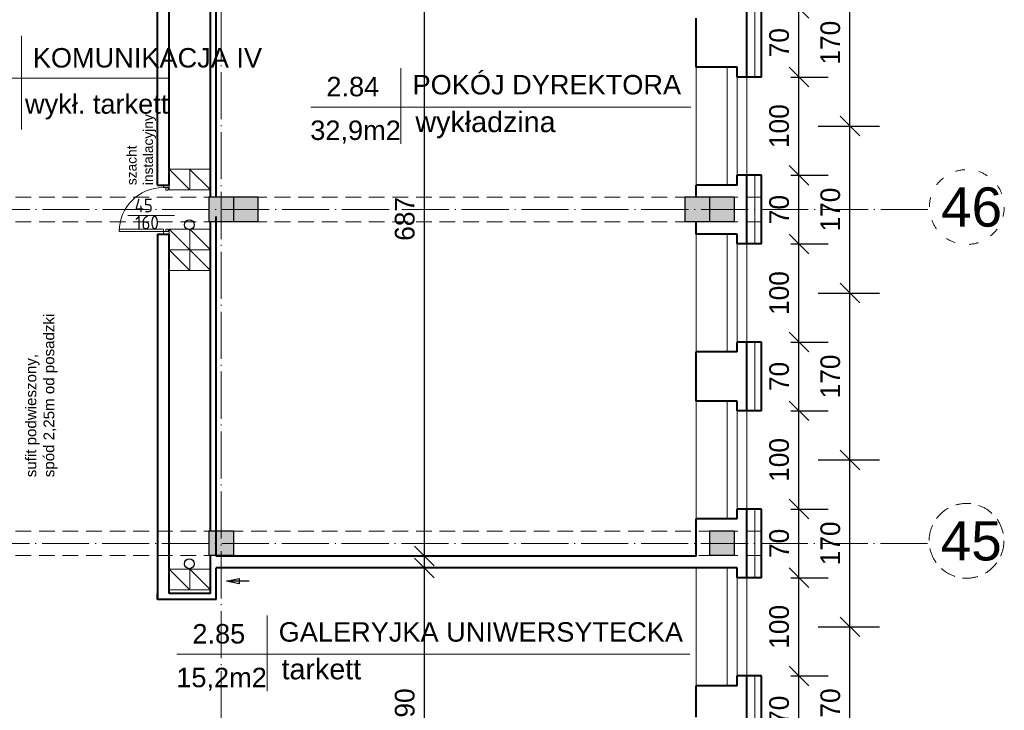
# Model space of a CAD drawing. Header units: millimetres. Extents: x -32003 to -19505, y 17931 to 29358.
# Tile 28 of 92: x -26853 to -25850, y 24199 to 24903. Entities that reach past the tile are written whole.
import ezdxf

# ---------------------------------------------------------------- set-up
doc = ezdxf.new("R2010")
doc.units = ezdxf.units.MM
doc.header["$PDMODE"] = 3
for name, pattern in [('ACAD_ISO03W100', [30, 12, -18]), ('ACAD_ISO04W100', [30.5, 24, -3, 0.5, -3]), ('KRESKOWA_X2', [12, 8, -4])]:
    doc.linetypes.add(name, pattern=pattern)
for name, color, linetype, lineweight in [('_wymiary', 1, 'Continuous', 9), ('drzwi', 140, 'Continuous', 13), ('KOMINY', 43, 'Continuous', 15), ('NR', 7, 'Continuous', 13), ('opisy drzwi', 40, 'Continuous', 13), ('opisy pom', 3, 'Continuous', 18), ('przerywana', 7, 'KRESKOWA_X2', 5), ('sciany', 4, 'Continuous', 40), ('symetria', 7, 'ACAD_ISO03W100', 5), ('SZRAF', 51, 'Continuous', 9), ('słupy', 2, 'Continuous', 30), ('ściana', 4, 'Continuous', 40)]:
    doc.layers.add(name, color=color, linetype=linetype, lineweight=lineweight)
doc.layers.add('kanalizacja', color=210, linetype='Continuous')
doc.styles.add('ISO', font='isocp.shx')
doc.styles.add('ROMANS', font='ROMANS')
doc.styles.add('style1', font='ARIAL.TTF')
doc.styles.add('SYSTEM', font='TXT')
doc.linetypes.add('BATTING', pattern='A,0.0001,-0.1,[134,ltypeshp.shx,S=0.1,R=0,X=-0.1,Y=0],-0.2,[134,ltypeshp.shx,S=0.1,R=180,X=0.1,Y=0],-0.1', length=0.4001)
doc.dimstyles.new('Jacek2', dxfattribs={"dimscale": 2, "dimtxt": 10, "dimasz": 10, "dimexe": 15, "dimexo": 15, "dimgap": 5, "dimtad": 1, "dimdec": 0, "dimrnd": 0.5, "dimzin": 0, "dimdsep": 46, "dimtxsty": 'Standard', "dimblk": 'OBLIQUE', "dimcen": 0, "dimdle": 5, "dimadec": 1, "dimazin": 0, "dimtfac": 1, "dimtdec": 0, "dimtofl": 0, "dimtmove": 0, "dimatfit": 3, "dimfxl": 0, "dimtolj": 1, "dimtzin": 0, "dimarcsym": 0})

# ---------------------------------------------------------------- blocks, each defined once
blk = doc.blocks.new('_OBLIQUE')
at = {"color": 0, "linetype": 'ByBlock'}
blk.add_line((-0.5, -0.5), (0.5, 0.5), dxfattribs=at)
blk = doc.blocks.new('*D880')
at = {"layer": '_wymiary', "color": 0, "lineweight": -2}
for p, q in [((-26007.1, 24104.4), (-26007.1, 24294.4)), ((-26039.6, 24284.4), (-25977.1, 24284.4)), ((-26039.6, 24114.4), (-25977.1, 24114.4))]:
    blk.add_line(p, q, dxfattribs=at)
at = {"layer": 'Defpoints', "color": 0}
for p in [(-26069.6, 24284.4), (-26007.1, 24284.4), (-26069.6, 24114.4)]:
    blk.add_point(p, dxfattribs=at)
at = {"layer": '_wymiary', "color": 0, "lineweight": -2, "xscale": 20, "yscale": 20, "zscale": 20}
for p, rotation in [((-26007.1, 24284.4), 90), ((-26007.1, 24114.4), 270)]:
    blk.add_blockref('_OBLIQUE', p, dxfattribs=dict(at, rotation=rotation))
at = {"layer": '_wymiary', "color": 0, "insert": (-26027.1, 24199.4), "char_height": 20, "attachment_point": 5, "rotation": 90}
blk.add_mtext('\\A1;170', dxfattribs=at)
blk = doc.blocks.new('*D881')
at = {"layer": '_wymiary', "color": 0, "lineweight": -2}
for p, q in [((-26007.1, 24274.4), (-26007.1, 24464.4)), ((-26039.6, 24454.4), (-25977.1, 24454.4)), ((-26039.6, 24284.4), (-25977.1, 24284.4))]:
    blk.add_line(p, q, dxfattribs=at)
at = {"layer": 'Defpoints', "color": 0}
for p in [(-26069.6, 24454.4), (-26007.1, 24454.4), (-26069.6, 24284.4)]:
    blk.add_point(p, dxfattribs=at)
at = {"layer": '_wymiary', "color": 0, "lineweight": -2, "xscale": 20, "yscale": 20, "zscale": 20}
for p, rotation in [((-26007.1, 24454.4), 90), ((-26007.1, 24284.4), 270)]:
    blk.add_blockref('_OBLIQUE', p, dxfattribs=dict(at, rotation=rotation))
at = {"layer": '_wymiary', "color": 0, "insert": (-26027.1, 24369.4), "char_height": 20, "attachment_point": 5, "rotation": 90}
blk.add_mtext('\\A1;170', dxfattribs=at)
blk = doc.blocks.new('*D882')
at = {"layer": '_wymiary', "color": 0, "lineweight": -2}
for p, q in [((-26007.1, 24444.4), (-26007.1, 24634.4)), ((-26039.6, 24624.4), (-25977.1, 24624.4)), ((-26039.6, 24454.4), (-25977.1, 24454.4))]:
    blk.add_line(p, q, dxfattribs=at)
at = {"layer": 'Defpoints', "color": 0}
for p in [(-26069.6, 24624.4), (-26007.1, 24624.4), (-26069.6, 24454.4)]:
    blk.add_point(p, dxfattribs=at)
at = {"layer": '_wymiary', "color": 0, "lineweight": -2, "xscale": 20, "yscale": 20, "zscale": 20}
for p, rotation in [((-26007.1, 24624.4), 90), ((-26007.1, 24454.4), 270)]:
    blk.add_blockref('_OBLIQUE', p, dxfattribs=dict(at, rotation=rotation))
at = {"layer": '_wymiary', "color": 0, "insert": (-26027.1, 24539.4), "char_height": 20, "attachment_point": 5, "rotation": 90}
blk.add_mtext('\\A1;170', dxfattribs=at)
blk = doc.blocks.new('*D883')
at = {"layer": '_wymiary', "color": 0, "lineweight": -2}
for p, q in [((-26007.1, 24614.4), (-26007.1, 24804.4)), ((-26039.6, 24794.4), (-25977.1, 24794.4)), ((-26039.6, 24624.4), (-25977.1, 24624.4))]:
    blk.add_line(p, q, dxfattribs=at)
at = {"layer": 'Defpoints', "color": 0}
for p in [(-26069.6, 24794.4), (-26007.1, 24794.4), (-26069.6, 24624.4)]:
    blk.add_point(p, dxfattribs=at)
at = {"layer": '_wymiary', "color": 0, "lineweight": -2, "xscale": 20, "yscale": 20, "zscale": 20}
for p, rotation in [((-26007.1, 24794.4), 90), ((-26007.1, 24624.4), 270)]:
    blk.add_blockref('_OBLIQUE', p, dxfattribs=dict(at, rotation=rotation))
at = {"layer": '_wymiary', "color": 0, "insert": (-26027.1, 24709.4), "char_height": 20, "attachment_point": 5, "rotation": 90}
blk.add_mtext('\\A1;170', dxfattribs=at)
blk = doc.blocks.new('*D884')
at = {"layer": '_wymiary', "color": 0, "lineweight": -2}
for p, q in [((-26007.1, 24784.4), (-26007.1, 24974.4)), ((-26039.6, 24964.4), (-25977.1, 24964.4)), ((-26039.6, 24794.4), (-25977.1, 24794.4))]:
    blk.add_line(p, q, dxfattribs=at)
at = {"layer": 'Defpoints', "color": 0}
for p in [(-26069.6, 24964.4), (-26007.1, 24964.4), (-26069.6, 24794.4)]:
    blk.add_point(p, dxfattribs=at)
at = {"layer": '_wymiary', "color": 0, "lineweight": -2, "xscale": 20, "yscale": 20, "zscale": 20}
for p, rotation in [((-26007.1, 24964.4), 90), ((-26007.1, 24794.4), 270)]:
    blk.add_blockref('_OBLIQUE', p, dxfattribs=dict(at, rotation=rotation))
at = {"layer": '_wymiary', "color": 0, "insert": (-26027.1, 24879.4), "char_height": 20, "attachment_point": 5, "rotation": 90}
blk.add_mtext('\\A1;170', dxfattribs=at)
blk = doc.blocks.new('*D1174')
at = {"layer": '_wymiary', "color": 0, "lineweight": -2}
for p, q in [((-26059.2, 24154.4), (-26059.2, 24244.4)), ((-26067.2, 24234.4), (-26029.2, 24234.4)), ((-26067.2, 24164.4), (-26029.2, 24164.4))]:
    blk.add_line(p, q, dxfattribs=at)
at = {"layer": 'Defpoints', "color": 0}
for p in [(-26097.2, 24234.4), (-26059.2, 24234.4), (-26097.2, 24164.4)]:
    blk.add_point(p, dxfattribs=at)
at = {"layer": '_wymiary', "color": 0, "lineweight": -2, "xscale": 20, "yscale": 20, "zscale": 20}
for p, rotation in [((-26059.2, 24234.4), 90), ((-26059.2, 24164.4), 270)]:
    blk.add_blockref('_OBLIQUE', p, dxfattribs=dict(at, rotation=rotation))
at = {"layer": '_wymiary', "color": 0, "insert": (-26079.2, 24199.4), "char_height": 20, "attachment_point": 5, "rotation": 90}
blk.add_mtext('\\A1;70', dxfattribs=at)
blk = doc.blocks.new('*D1175')
at = {"layer": '_wymiary', "color": 0, "lineweight": -2}
for p, q in [((-26059.2, 24224.4), (-26059.2, 24344.4)), ((-26067.2, 24334.4), (-26029.2, 24334.4)), ((-26067.2, 24234.4), (-26029.2, 24234.4))]:
    blk.add_line(p, q, dxfattribs=at)
at = {"layer": 'Defpoints', "color": 0}
for p in [(-26097.2, 24334.4), (-26059.2, 24334.4), (-26097.2, 24234.4)]:
    blk.add_point(p, dxfattribs=at)
at = {"layer": '_wymiary', "color": 0, "lineweight": -2, "xscale": 20, "yscale": 20, "zscale": 20}
for p, rotation in [((-26059.2, 24334.4), 90), ((-26059.2, 24234.4), 270)]:
    blk.add_blockref('_OBLIQUE', p, dxfattribs=dict(at, rotation=rotation))
at = {"layer": '_wymiary', "color": 0, "insert": (-26079.2, 24284.4), "char_height": 20, "attachment_point": 5, "rotation": 90}
blk.add_mtext('\\A1;100', dxfattribs=at)
blk = doc.blocks.new('*D1176')
at = {"layer": '_wymiary', "color": 0, "lineweight": -2}
for p, q in [((-26059.2, 24324.4), (-26059.2, 24414.4)), ((-26067.2, 24404.4), (-26029.2, 24404.4)), ((-26067.2, 24334.4), (-26029.2, 24334.4))]:
    blk.add_line(p, q, dxfattribs=at)
at = {"layer": 'Defpoints', "color": 0}
for p in [(-26097.2, 24404.4), (-26059.2, 24404.4), (-26097.2, 24334.4)]:
    blk.add_point(p, dxfattribs=at)
at = {"layer": '_wymiary', "color": 0, "lineweight": -2, "xscale": 20, "yscale": 20, "zscale": 20}
for p, rotation in [((-26059.2, 24404.4), 90), ((-26059.2, 24334.4), 270)]:
    blk.add_blockref('_OBLIQUE', p, dxfattribs=dict(at, rotation=rotation))
at = {"layer": '_wymiary', "color": 0, "insert": (-26079.2, 24369.4), "char_height": 20, "attachment_point": 5, "rotation": 90}
blk.add_mtext('\\A1;70', dxfattribs=at)
blk = doc.blocks.new('*D1177')
at = {"layer": '_wymiary', "color": 0, "lineweight": -2}
for p, q in [((-26059.2, 24394.4), (-26059.2, 24514.4)), ((-26067.2, 24504.4), (-26029.2, 24504.4)), ((-26067.2, 24404.4), (-26029.2, 24404.4))]:
    blk.add_line(p, q, dxfattribs=at)
at = {"layer": 'Defpoints', "color": 0}
for p in [(-26097.2, 24504.4), (-26059.2, 24504.4), (-26097.2, 24404.4)]:
    blk.add_point(p, dxfattribs=at)
at = {"layer": '_wymiary', "color": 0, "lineweight": -2, "xscale": 20, "yscale": 20, "zscale": 20}
for p, rotation in [((-26059.2, 24504.4), 90), ((-26059.2, 24404.4), 270)]:
    blk.add_blockref('_OBLIQUE', p, dxfattribs=dict(at, rotation=rotation))
at = {"layer": '_wymiary', "color": 0, "insert": (-26079.2, 24454.4), "char_height": 20, "attachment_point": 5, "rotation": 90}
blk.add_mtext('\\A1;100', dxfattribs=at)
blk = doc.blocks.new('*D1178')
at = {"layer": '_wymiary', "color": 0, "lineweight": -2}
for p, q in [((-26059.2, 24494.4), (-26059.2, 24584.4)), ((-26067.2, 24574.4), (-26029.2, 24574.4)), ((-26067.2, 24504.4), (-26029.2, 24504.4))]:
    blk.add_line(p, q, dxfattribs=at)
at = {"layer": 'Defpoints', "color": 0}
for p in [(-26097.2, 24574.4), (-26059.2, 24574.4), (-26097.2, 24504.4)]:
    blk.add_point(p, dxfattribs=at)
at = {"layer": '_wymiary', "color": 0, "lineweight": -2, "xscale": 20, "yscale": 20, "zscale": 20}
for p, rotation in [((-26059.2, 24574.4), 90), ((-26059.2, 24504.4), 270)]:
    blk.add_blockref('_OBLIQUE', p, dxfattribs=dict(at, rotation=rotation))
at = {"layer": '_wymiary', "color": 0, "insert": (-26079.2, 24539.4), "char_height": 20, "attachment_point": 5, "rotation": 90}
blk.add_mtext('\\A1;70', dxfattribs=at)
blk = doc.blocks.new('*D1179')
at = {"layer": '_wymiary', "color": 0, "lineweight": -2}
for p, q in [((-26059.2, 24564.4), (-26059.2, 24684.4)), ((-26067.2, 24674.4), (-26029.2, 24674.4)), ((-26067.2, 24574.4), (-26029.2, 24574.4))]:
    blk.add_line(p, q, dxfattribs=at)
at = {"layer": 'Defpoints', "color": 0}
for p in [(-26097.2, 24674.4), (-26059.2, 24674.4), (-26097.2, 24574.4)]:
    blk.add_point(p, dxfattribs=at)
at = {"layer": '_wymiary', "color": 0, "lineweight": -2, "xscale": 20, "yscale": 20, "zscale": 20}
for p, rotation in [((-26059.2, 24674.4), 90), ((-26059.2, 24574.4), 270)]:
    blk.add_blockref('_OBLIQUE', p, dxfattribs=dict(at, rotation=rotation))
at = {"layer": '_wymiary', "color": 0, "insert": (-26079.2, 24624.4), "char_height": 20, "attachment_point": 5, "rotation": 90}
blk.add_mtext('\\A1;100', dxfattribs=at)
blk = doc.blocks.new('*D1180')
at = {"layer": '_wymiary', "color": 0, "lineweight": -2}
for p, q in [((-26059.2, 24664.4), (-26059.2, 24754.4)), ((-26067.2, 24744.4), (-26029.2, 24744.4)), ((-26067.2, 24674.4), (-26029.2, 24674.4))]:
    blk.add_line(p, q, dxfattribs=at)
at = {"layer": 'Defpoints', "color": 0}
for p in [(-26097.2, 24744.4), (-26059.2, 24744.4), (-26097.2, 24674.4)]:
    blk.add_point(p, dxfattribs=at)
at = {"layer": '_wymiary', "color": 0, "lineweight": -2, "xscale": 20, "yscale": 20, "zscale": 20}
for p, rotation in [((-26059.2, 24744.4), 90), ((-26059.2, 24674.4), 270)]:
    blk.add_blockref('_OBLIQUE', p, dxfattribs=dict(at, rotation=rotation))
at = {"layer": '_wymiary', "color": 0, "insert": (-26079.2, 24709.4), "char_height": 20, "attachment_point": 5, "rotation": 90}
blk.add_mtext('\\A1;70', dxfattribs=at)
blk = doc.blocks.new('*D1181')
at = {"layer": '_wymiary', "color": 0, "lineweight": -2}
for p, q in [((-26059.2, 24734.4), (-26059.2, 24854.4)), ((-26067.2, 24844.4), (-26029.2, 24844.4)), ((-26067.2, 24744.4), (-26029.2, 24744.4))]:
    blk.add_line(p, q, dxfattribs=at)
at = {"layer": 'Defpoints', "color": 0}
for p in [(-26097.2, 24844.4), (-26059.2, 24844.4), (-26097.2, 24744.4)]:
    blk.add_point(p, dxfattribs=at)
at = {"layer": '_wymiary', "color": 0, "lineweight": -2, "xscale": 20, "yscale": 20, "zscale": 20}
for p, rotation in [((-26059.2, 24844.4), 90), ((-26059.2, 24744.4), 270)]:
    blk.add_blockref('_OBLIQUE', p, dxfattribs=dict(at, rotation=rotation))
at = {"layer": '_wymiary', "color": 0, "insert": (-26079.2, 24794.4), "char_height": 20, "attachment_point": 5, "rotation": 90}
blk.add_mtext('\\A1;100', dxfattribs=at)
blk = doc.blocks.new('*D1182')
at = {"layer": '_wymiary', "color": 0, "lineweight": -2}
for p, q in [((-26059.2, 24834.4), (-26059.2, 24924.4)), ((-26067.2, 24914.4), (-26029.2, 24914.4)), ((-26067.2, 24844.4), (-26029.2, 24844.4))]:
    blk.add_line(p, q, dxfattribs=at)
at = {"layer": 'Defpoints', "color": 0}
for p in [(-26097.2, 24914.4), (-26059.2, 24914.4), (-26097.2, 24844.4)]:
    blk.add_point(p, dxfattribs=at)
at = {"layer": '_wymiary', "color": 0, "lineweight": -2, "xscale": 20, "yscale": 20, "zscale": 20}
for p, rotation in [((-26059.2, 24914.4), 90), ((-26059.2, 24844.4), 270)]:
    blk.add_blockref('_OBLIQUE', p, dxfattribs=dict(at, rotation=rotation))
at = {"layer": '_wymiary', "color": 0, "insert": (-26079.2, 24879.4), "char_height": 20, "attachment_point": 5, "rotation": 90}
blk.add_mtext('\\A1;70', dxfattribs=at)
blk = doc.blocks.new('*D1209')
at = {"layer": '_wymiary', "color": 0, "lineweight": -2}
for p, q in [((-26440.6, 24044.4), (-26440.6, 24354.4)), ((-26449.5, 24344.4), (-26470.6, 24344.4)), ((-26455.5, 24054.4), (-26470.6, 24054.4))]:
    blk.add_line(p, q, dxfattribs=at)
at = {"layer": 'Defpoints', "color": 0}
for p in [(-26440.6, 24344.4), (-26419.5, 24344.4), (-26425.5, 24054.4)]:
    blk.add_point(p, dxfattribs=at)
at = {"layer": '_wymiary', "color": 0, "lineweight": -2, "xscale": 20, "yscale": 20, "zscale": 20}
for p, rotation in [((-26440.6, 24344.4), 90), ((-26440.6, 24054.4), 270)]:
    blk.add_blockref('_OBLIQUE', p, dxfattribs=dict(at, rotation=rotation))
at = {"layer": '_wymiary', "color": 0, "insert": (-26460.6, 24199.4), "char_height": 20, "attachment_point": 5, "rotation": 90}
blk.add_mtext('\\A1;290', dxfattribs=at)
blk = doc.blocks.new('*D1210')
at = {"layer": '_wymiary', "color": 0, "lineweight": -2}
for p, q in [((-26440.6, 24346.4), (-26440.6, 25053.4)), ((-26422.1, 25043.4), (-26470.6, 25043.4)), ((-26452.7, 24356.4), (-26470.6, 24356.4))]:
    blk.add_line(p, q, dxfattribs=at)
at = {"layer": 'Defpoints', "color": 0}
for p in [(-26440.6, 25043.4), (-26392.1, 25043.4), (-26422.7, 24356.4)]:
    blk.add_point(p, dxfattribs=at)
at = {"layer": '_wymiary', "color": 0, "lineweight": -2, "xscale": 20, "yscale": 20, "zscale": 20}
for p, rotation in [((-26440.6, 25043.4), 90), ((-26440.6, 24356.4), 270)]:
    blk.add_blockref('_OBLIQUE', p, dxfattribs=dict(at, rotation=rotation))
at = {"layer": '_wymiary', "color": 0, "insert": (-26460.6, 24699.9), "char_height": 20, "attachment_point": 5, "rotation": 90}
blk.add_mtext('\\A1;687', dxfattribs=at)

msp = doc.modelspace()

# ---------------------------------------------------------------- hatches: boundary and pattern name
at = {"layer": 'SZRAF', "ltscale": 0.5}
h = msp.add_hatch(color=256, dxfattribs=at)
h.paths.add_polyline_path([(-26635.2, 24696.9), (-26635.2, 24709.4), (-26647.7, 24709.4), (-26647.7, 24696.9), (-26642.7, 24696.9)])
h.paths.add_polyline_path([(-26647.7, 24696.9), (-26647.7, 24709.4), (-26660.2, 24709.4), (-26660.2, 24696.9)])
h.paths.add_polyline_path([(-26647.7, 24721.9), (-26660.2, 24721.9), (-26660.2, 24709.4), (-26647.7, 24709.4)])
h.paths.add_polyline_path([(-26647.7, 24721.9), (-26647.7, 24709.4), (-26635.2, 24709.4), (-26635.2, 24721.9)])
h = msp.add_hatch(color=256, dxfattribs=at)
h.paths.add_polyline_path([(-26610.2, 24696.9), (-26610.2, 24709.4), (-26622.7, 24709.4), (-26622.7, 24696.9), (-26617.7, 24696.9)])
h.paths.add_polyline_path([(-26622.7, 24696.9), (-26622.7, 24709.4), (-26635.2, 24709.4), (-26635.2, 24696.9)])
h.paths.add_polyline_path([(-26622.7, 24721.9), (-26635.2, 24721.9), (-26635.2, 24709.4), (-26622.7, 24709.4)])
h.paths.add_polyline_path([(-26622.7, 24721.9), (-26622.7, 24709.4), (-26610.2, 24709.4), (-26610.2, 24721.9)])
h = msp.add_hatch(color=256, dxfattribs=at)
h.paths.add_polyline_path([(-26150.2, 24696.9), (-26150.2, 24709.4), (-26162.7, 24709.4), (-26162.7, 24696.9), (-26157.7, 24696.9)])
h.paths.add_polyline_path([(-26162.7, 24696.9), (-26162.7, 24709.4), (-26175.2, 24709.4), (-26175.2, 24696.9)])
h.paths.add_polyline_path([(-26162.7, 24721.9), (-26175.2, 24721.9), (-26175.2, 24709.4), (-26162.7, 24709.4)])
h.paths.add_polyline_path([(-26162.7, 24721.9), (-26162.7, 24709.4), (-26150.2, 24709.4), (-26150.2, 24721.9)])
h = msp.add_hatch(color=256, dxfattribs=at)
h.paths.add_polyline_path([(-26125.2, 24696.9), (-26125.2, 24709.4), (-26137.7, 24709.4), (-26137.7, 24696.9), (-26132.7, 24696.9)])
h.paths.add_polyline_path([(-26137.7, 24696.9), (-26137.7, 24709.4), (-26150.2, 24709.4), (-26150.2, 24696.9)])
h.paths.add_polyline_path([(-26137.7, 24721.9), (-26150.2, 24721.9), (-26150.2, 24709.4), (-26137.7, 24709.4)])
h.paths.add_polyline_path([(-26137.7, 24721.9), (-26137.7, 24709.4), (-26125.2, 24709.4), (-26125.2, 24721.9)])
h = msp.add_hatch(color=256, dxfattribs=at)
h.paths.add_polyline_path([(-26635.2, 24356.9), (-26635.2, 24369.4), (-26647.7, 24369.4), (-26647.7, 24356.9), (-26642.7, 24356.9)])
h.paths.add_polyline_path([(-26647.7, 24356.9), (-26647.7, 24369.4), (-26660.2, 24369.4), (-26660.2, 24356.9)])
h.paths.add_polyline_path([(-26647.7, 24381.9), (-26660.2, 24381.9), (-26660.2, 24369.4), (-26647.7, 24369.4)])
h.paths.add_polyline_path([(-26647.7, 24381.9), (-26647.7, 24369.4), (-26635.2, 24369.4), (-26635.2, 24381.9)])
h = msp.add_hatch(color=256, dxfattribs=at)
h.paths.add_polyline_path([(-26125.2, 24356.9), (-26125.2, 24369.4), (-26137.7, 24369.4), (-26137.7, 24356.9), (-26132.7, 24356.9)])
h.paths.add_polyline_path([(-26137.7, 24356.9), (-26137.7, 24369.4), (-26150.2, 24369.4), (-26150.2, 24356.9)])
h.paths.add_polyline_path([(-26137.7, 24381.9), (-26150.2, 24381.9), (-26150.2, 24369.4), (-26137.7, 24369.4)])
h.paths.add_polyline_path([(-26137.7, 24381.9), (-26137.7, 24369.4), (-26125.2, 24369.4), (-26125.2, 24381.9)])

# ---------------------------------------------------------------- linework, layer by layer
at = {"layer": 'drzwi'}
for points in [[(-26700.7, 24731.8, 0), (-26700.7, 24734.3, 0), (-26706.6, 24734.3, 0), (-26706.6, 24731.8, 0), (-26700.7, 24731.8, 0)], [(-26701.7, 24731.8, 0), (-26701.7, 24729.3, 0), (-26704.2, 24729.3, 0), (-26704.2, 24731.8, 0), (-26701.7, 24731.8, 0)], [(-26706.6, 24686.9, 0), (-26706.6, 24689.4, 0), (-26751.6, 24689.4, 0), (-26751.6, 24686.9, 0), (-26706.6, 24686.9, 0)], [(-26700.7, 24686.9, 0), (-26700.7, 24684.4, 0), (-26706.6, 24684.4, 0), (-26706.6, 24686.9, 0), (-26700.7, 24686.9, 0)], [(-26701.7, 24686.9, 0), (-26701.7, 24689.4, 0), (-26704.2, 24689.4, 0), (-26704.2, 24686.9, 0), (-26701.7, 24686.9, 0)]]:
    msp.add_polyline3d(points, dxfattribs=at)
msp.add_arc((-26706.6, 24686.9), 45, 90, 180, dxfattribs=at)
at = {"layer": 'kanalizacja'}
for centre in [(-26680.1, 24693.9), (-26680.1, 24348.6)]:
    msp.add_circle(centre, 5, dxfattribs=at)
at = {"layer": 'KOMINY', "lineweight": 18}
for p, q in [((-26700.8, 24750.4), (-26679.7, 24729.5)), ((-26679.8, 24750.4), (-26658.7, 24729.4)), ((-26660.2, 24729.4), (-26700.7, 24729.4)), ((-26658.7, 24729.4), (-26700.7, 24729.4)), ((-26700.8, 24689.4), (-26679.7, 24668.5)), ((-26660.2, 24689.4), (-26700.7, 24689.4)), ((-26658.7, 24689.4), (-26700.7, 24689.4)), ((-26679.7, 24689.4), (-26658.7, 24668.4)), ((-26700.8, 24668.4), (-26679.7, 24647.5)), ((-26658.7, 24668.4), (-26700.7, 24668.4)), ((-26679.7, 24668.4), (-26658.7, 24647.4)), ((-26658.7, 24647.4), (-26700.7, 24647.4)), ((-26700.8, 24343.1), (-26679.7, 24322.1)), ((-26679.7, 24343), (-26658.7, 24322.1))]:
    msp.add_line(p, q, dxfattribs=at)
for points in [[(-26700.7, 24750.4), (-26679.7, 24750.4), (-26679.7, 24729.4), (-26700.7, 24729.4)], [(-26679.7, 24750.4), (-26658.7, 24750.4), (-26658.7, 24729.4), (-26679.7, 24729.4)], [(-26700.7, 24689.4), (-26679.7, 24689.4), (-26679.7, 24668.4), (-26700.7, 24668.4)], [(-26679.7, 24689.4), (-26658.7, 24689.5), (-26658.7, 24668.5), (-26679.7, 24668.4)], [(-26700.7, 24668.4), (-26679.7, 24668.4), (-26679.7, 24647.4), (-26700.7, 24647.4)], [(-26679.7, 24668.4), (-26658.7, 24668.5), (-26658.7, 24647.5), (-26679.7, 24647.4)], [(-26700.7, 24343), (-26679.7, 24343), (-26679.7, 24322), (-26700.7, 24322)], [(-26679.7, 24343.1), (-26658.7, 24343.1), (-26658.7, 24322.1), (-26679.7, 24322.1)]]:
    msp.add_lwpolyline(points, close=True, dxfattribs=at)
at = {"layer": 'KOMINY', "lineweight": 30}
msp.add_lwpolyline([(-26619.2, 24330.9), (-26642.4, 24330.9), (-26629.3, 24333.5), (-26629.3, 24328.3), (-26642.4, 24330.9)], dxfattribs=at)
at = {"layer": 'opisy drzwi'}
for p, q in [((-26163.7, 24854.4), (-26163.7, 24734.4)), ((-26132.2, 24854.4), (-26132.2, 24734.4)), ((-26122.2, 24844.4), (-26122.2, 24744.4)), ((-26112.2, 24844.4), (-26112.2, 24744.4)), ((-26742.7, 24703.5), (-26695.2, 24703.5)), ((-26163.7, 24684.4), (-26163.7, 24564.4)), ((-26132.2, 24684.4), (-26132.2, 24564.4)), ((-26122.2, 24674.4), (-26122.2, 24574.4)), ((-26112.2, 24674.4), (-26112.2, 24574.4)), ((-26163.7, 24514.4), (-26163.7, 24394.4)), ((-26132.2, 24514.4), (-26132.2, 24394.4)), ((-26122.2, 24504.4), (-26122.2, 24404.4)), ((-26112.2, 24504.4), (-26112.2, 24404.4)), ((-26163.7, 24344.4), (-26163.7, 24224.4)), ((-26132.2, 24344.4), (-26132.2, 24224.4)), ((-26122.2, 24334.4), (-26122.2, 24234.4)), ((-26112.2, 24334.4), (-26112.2, 24234.4))]:
    msp.add_line(p, q, dxfattribs=at)
at = {"layer": 'opisy pom'}
for p, q in [((-26851.1, 24886.5), (-26851.1, 24791.1)), ((-26464.5, 24853.4), (-26464.5, 24776.3)), ((-26943.1, 24843.1), (-26701.1, 24843.1)), ((-26556.5, 24813.8), (-26169.3, 24813.8)), ((-26600.9, 24296), (-26600.9, 24218.9)), ((-26692.9, 24256.4), (-26170.4, 24256.4))]:
    msp.add_line(p, q, dxfattribs=at)
at = {"layer": 'przerywana', "ltscale": 2}
for p, q in [((-26097.2, 24721.9), (-27517.7, 24721.9)), ((-26097.2, 24696.9), (-27517.7, 24696.9)), ((-26097.2, 24381.9), (-27517.7, 24381.9)), ((-26097.2, 24356.9), (-27517.7, 24356.9))]:
    msp.add_line(p, q, dxfattribs=at)
msp.add_circle((-25888.4, 24372), 38.1, dxfattribs=at)
at = {"layer": 'sciany'}
for p, q in [((-26163.7, 24356.4), (-26652.7, 24356.4)), ((-26163.7, 24344.4), (-26652.7, 24344.4))]:
    msp.add_line(p, q, dxfattribs=at)
for points in [[(-26712.7, 24734.4), (-26700.7, 24734.4)], [(-26712.7, 24684.4), (-26700.7, 24684.4)]]:
    msp.add_lwpolyline(points, dxfattribs=at)
at = {"layer": 'symetria', "linetype": 'ACAD_ISO04W100', "ltscale": 2}
for p, q in [((-26647.7, 22849.4), (-26647.7, 26624.3)), ((-25927.7, 24709.4), (-27617.7, 24709.4)), ((-25928, 24369.4), (-27617.7, 24369.4))]:
    msp.add_line(p, q, dxfattribs=at)
at = {"layer": 'symetria', "ltscale": 0.8}
msp.add_circle((-25888.1, 24712), 38.1, dxfattribs=at)
at = {"layer": 'SZRAF', "linetype": 'BATTING', "ltscale": 14}
for p, q in [((-26104.2, 24844.4), (-26104.2, 24914.4)), ((-26104.2, 24674.4), (-26104.2, 24744.4)), ((-26104.2, 24504.4), (-26104.2, 24574.4)), ((-26104.2, 24334.4), (-26104.2, 24404.4)), ((-26104.2, 24164.4), (-26104.2, 24234.4))]:
    msp.add_line(p, q, dxfattribs=at)
at = {"layer": 'SZRAF'}
msp.add_lwpolyline([(-26700.7, 24684.4), (-26712.7, 24684.4)], dxfattribs=at)
at = {"layer": 'słupy'}
for p, q in [((-26660.2, 24721.9), (-26660.2, 24696.9)), ((-26635.2, 24721.9), (-26660.2, 24721.9)), ((-26635.2, 24721.9), (-26660.2, 24721.9)), ((-26660.2, 24721.9), (-26660.2, 24696.9)), ((-26635.2, 24721.9), (-26660.2, 24721.9)), ((-26660.2, 24721.9), (-26660.2, 24696.9)), ((-26635.2, 24721.9), (-26635.2, 24696.9)), ((-26635.2, 24721.9), (-26635.2, 24696.9)), ((-26610.2, 24721.9), (-26635.2, 24721.9)), ((-26610.2, 24721.9), (-26635.2, 24721.9)), ((-26635.2, 24721.9), (-26635.2, 24696.9)), ((-26610.2, 24721.9), (-26635.2, 24721.9)), ((-26635.2, 24721.9), (-26635.2, 24696.9)), ((-26635.2, 24721.9), (-26635.2, 24696.9)), ((-26635.2, 24721.9), (-26635.2, 24696.9)), ((-26610.2, 24721.9), (-26610.2, 24696.9)), ((-26610.2, 24721.9), (-26610.2, 24696.9)), ((-26610.2, 24721.9), (-26610.2, 24696.9)), ((-26150.2, 24721.9), (-26175.2, 24721.9)), ((-26175.2, 24721.9), (-26175.2, 24696.9)), ((-26150.2, 24721.9), (-26175.2, 24721.9)), ((-26175.2, 24721.9), (-26175.2, 24696.9)), ((-26150.2, 24721.9), (-26150.2, 24696.9)), ((-26125.2, 24721.9), (-26150.2, 24721.9)), ((-26125.2, 24721.9), (-26150.2, 24721.9)), ((-26150.2, 24721.9), (-26150.2, 24696.9)), ((-26125.2, 24721.9), (-26150.2, 24721.9)), ((-26150.2, 24721.9), (-26150.2, 24696.9)), ((-26150.2, 24721.9), (-26150.2, 24696.9)), ((-26150.2, 24721.9), (-26150.2, 24696.9)), ((-26150.2, 24721.9), (-26150.2, 24696.9)), ((-26125.2, 24721.9), (-26125.2, 24696.9)), ((-26125.2, 24721.9), (-26125.2, 24696.9)), ((-26125.2, 24721.9), (-26125.2, 24696.9)), ((-26635.2, 24696.9), (-26660.2, 24696.9)), ((-26635.2, 24696.9), (-26660.2, 24696.9)), ((-26635.2, 24696.9), (-26660.2, 24696.9)), ((-26610.2, 24696.9), (-26635.2, 24696.9)), ((-26610.2, 24696.9), (-26635.2, 24696.9)), ((-26610.2, 24696.9), (-26635.2, 24696.9)), ((-26150.2, 24696.9), (-26175.2, 24696.9)), ((-26150.2, 24696.9), (-26175.2, 24696.9)), ((-26150.2, 24696.9), (-26175.2, 24696.9)), ((-26125.2, 24696.9), (-26150.2, 24696.9)), ((-26125.2, 24696.9), (-26150.2, 24696.9)), ((-26125.2, 24696.9), (-26150.2, 24696.9)), ((-26660.2, 24381.9), (-26660.2, 24356.9)), ((-26635.2, 24381.9), (-26660.2, 24381.9)), ((-26635.2, 24381.9), (-26660.2, 24381.9)), ((-26660.2, 24381.9), (-26660.2, 24356.9)), ((-26635.2, 24381.9), (-26660.2, 24381.9)), ((-26660.2, 24381.9), (-26660.2, 24356.9)), ((-26635.2, 24381.9), (-26635.2, 24356.9)), ((-26635.2, 24381.9), (-26635.2, 24356.9)), ((-26635.2, 24381.9), (-26635.2, 24356.9)), ((-26125.2, 24381.9), (-26150.2, 24381.9)), ((-26150.2, 24381.9), (-26150.2, 24356.9)), ((-26125.2, 24381.9), (-26150.2, 24381.9)), ((-26150.2, 24381.9), (-26150.2, 24356.9)), ((-26125.2, 24381.9), (-26150.2, 24381.9)), ((-26150.2, 24381.9), (-26150.2, 24356.9)), ((-26125.2, 24381.9), (-26125.2, 24356.9)), ((-26125.2, 24381.9), (-26125.2, 24356.9)), ((-26125.2, 24381.9), (-26125.2, 24356.9)), ((-26635.2, 24356.9), (-26660.2, 24356.9)), ((-26635.2, 24356.9), (-26660.2, 24356.9)), ((-26635.2, 24356.9), (-26660.2, 24356.9)), ((-26125.2, 24356.9), (-26150.2, 24356.9)), ((-26125.2, 24356.9), (-26150.2, 24356.9)), ((-26125.2, 24356.9), (-26150.2, 24356.9))]:
    msp.add_line(p, q, dxfattribs=at)
at = {"layer": 'ściana'}
for p, q in [((-26712.7, 24901.3), (-26712.6, 25363.2)), ((-26700.7, 24895.3), (-26700.7, 25363.2)), ((-26652.7, 24721.9), (-26652.7, 25036.9)), ((-26658.7, 24721.9), (-26658.7, 25021.4)), ((-26112.2, 24844.4), (-26112.2, 24914.4)), ((-26097.2, 24844.4), (-26097.2, 24914.4)), ((-26712.7, 24734.4), (-26712.7, 24901.3)), ((-26700.7, 24734.4), (-26700.7, 24895.3)), ((-26163.7, 24864.4), (-26163.7, 24904.4)), ((-26163.7, 24854.4), (-26163.7, 24864.4)), ((-26122.2, 24854.4), (-26163.7, 24854.4)), ((-26122.2, 24844.4), (-26122.2, 24854.4)), ((-26097.2, 24844.4), (-26122.2, 24844.4)), ((-26097.2, 24744.4), (-26122.2, 24744.4)), ((-26122.2, 24734.4), (-26122.2, 24744.4)), ((-26112.2, 24674.4), (-26112.2, 24744.4)), ((-26097.2, 24674.4), (-26097.2, 24744.4)), ((-26122.2, 24734.4), (-26163.7, 24734.4)), ((-26163.7, 24721.9), (-26163.7, 24734.4)), ((-26658.7, 24381.9), (-26658.7, 24696.9)), ((-26652.7, 24356.4), (-26652.7, 24702.4)), ((-26163.7, 24684.4), (-26163.7, 24696.9)), ((-26712.7, 24684.4), (-26712.6, 24312.3)), ((-26700.7, 24318.3), (-26700.7, 24684.4)), ((-26122.2, 24684.4), (-26163.7, 24684.4)), ((-26122.2, 24674.4), (-26122.2, 24684.4)), ((-26097.2, 24674.4), (-26122.2, 24674.4)), ((-26097.2, 24574.4), (-26122.2, 24574.4)), ((-26122.2, 24564.4), (-26122.2, 24574.4)), ((-26112.2, 24504.4), (-26112.2, 24574.4)), ((-26097.2, 24504.4), (-26097.2, 24574.4)), ((-26163.7, 24514.4), (-26163.7, 24564.4)), ((-26122.2, 24564.4), (-26163.7, 24564.4)), ((-26122.2, 24514.4), (-26163.7, 24514.4)), ((-26122.2, 24504.4), (-26122.2, 24514.4)), ((-26097.2, 24504.4), (-26122.2, 24504.4)), ((-26097.2, 24404.4), (-26122.2, 24404.4)), ((-26122.2, 24394.4), (-26122.2, 24404.4)), ((-26112.2, 24334.4), (-26112.2, 24404.4)), ((-26097.2, 24334.4), (-26097.2, 24404.4)), ((-26163.7, 24356.4), (-26163.7, 24394.4)), ((-26122.2, 24394.4), (-26163.7, 24394.4)), ((-26658.7, 24318.3), (-26658.7, 24356.9)), ((-26652.7, 24312.3), (-26652.7, 24344.4)), ((-26122.2, 24344.4), (-26163.7, 24344.4)), ((-26122.2, 24334.4), (-26122.2, 24344.4)), ((-26097.2, 24334.4), (-26122.2, 24334.4)), ((-26712.7, 24312.3), (-26712.7, 24318.4)), ((-26658.7, 24318.3), (-26700.7, 24318.3)), ((-26700.6, 24312.3), (-26712.6, 24312.3)), ((-26652.7, 24312.3), (-26700.7, 24312.3)), ((-26122.2, 24224.4), (-26122.2, 24234.4)), ((-26097.2, 24234.4), (-26122.2, 24234.4)), ((-26112.2, 24164.4), (-26112.2, 24234.4)), ((-26097.2, 24164.4), (-26097.2, 24234.4)), ((-26163.7, 24192.4), (-26163.7, 24224.4)), ((-26122.2, 24224.4), (-26163.7, 24224.4))]:
    msp.add_line(p, q, dxfattribs=at)

# ---------------------------------------------------------------- texts
at = {"layer": 'NR', "ltscale": 5, "char_height": 40, "width": 65, "attachment_point": 1, "style": 'style1'}
for s, insert in [('46', (-25914.3, 24732)), ('45', (-25914.7, 24392))]:
    msp.add_mtext(s, dxfattribs=dict(at, insert=insert))
at = {"layer": 'opisy drzwi', "style": 'ISO'}
for s, p in [('45', (-26735.8, 24706.6)), ('160', (-26735.2, 24689.1))]:
    msp.add_text(s, height=14, dxfattribs=at).set_placement(p)
at = {"layer": 'opisy pom', "attachment_point": 1, "style": 'SYSTEM'}
for s, insert, char_height in [('{\\fArial|b0|i0|c238|p34;KOMUNIKACJA IV}', (-26839.6, 24873.9), 19.8), ('{\\fArial|b0|i0|c238|p34;POKÓJ DYREKTORA}', (-26452.7, 24846.5), 19.8), ('{\\fArial|b0|i0|c238|p34;2.84}', (-26540.5, 24844.6), 19.8), ('{\\fArial|b0|i0|c238|p34;115,0m2  wykł. tarkett}', (-26970.5, 24826.9), 19.8), ('{\\fArial|b0|i0|c238|p34;wykładzina }', (-26449.8, 24809.2), 20.9), ('{\\fArial|b0|i0|c238|p34;32,9m2  }', (-26556.9, 24800.1), 19.8), ('{\\fArial|b0|i0|c238|p34;2.85}', (-26677, 24287.2), 19.8), ('{\\fArial|b0|i0|c238|p34;GALERYJKA UNIWERSYTECKA}', (-26589.1, 24289.1), 19.8), ('{\\fArial|b0|i0|c238|p34;tarkett}', (-26586.2, 24251.8), 20.9), ('{\\fArial|b0|i0|c238|p34;15,2m2  }', (-26693.4, 24242.7), 19.8)]:
    msp.add_mtext(s, dxfattribs=dict(at, insert=insert, char_height=char_height))
at = {"layer": 'opisy pom', "attachment_point": 1, "rotation": 90}
for s, insert, char_height, style in [('{\\fArial|b0|i0|c238|p34;szacht\\Pinstalacyjny}', (-26743.8, 24734.3), 10, 'ROMANS'), ('{\\fArial|b0|i0|c238|p34;sufit podwieszony,\\Pspód 2,25m od posadzki}', (-26847, 24436.8), 11, 'SYSTEM')]:
    msp.add_mtext(s, dxfattribs=dict(at, insert=insert, char_height=char_height, style=style))

# ---------------------------------------------------------------- dimensions: what is measured, and where the dimension line sits
at = {"layer": '_wymiary'}
for base, p1, p2, picture, middle in [((-26440.6, 25043.4), (-26422.7, 24356.4), (-26392.1, 25043.4), '*D1210', (-26460.6, 24699.9)), ((-26007.1, 24964.4), (-26069.6, 24794.4), (-26069.6, 24964.4), '*D884', (-26027.1, 24879.4)), ((-26059.2, 24914.4), (-26097.2, 24844.4), (-26097.2, 24914.4), '*D1182', (-26079.2, 24879.4)), ((-26059.2, 24844.4), (-26097.2, 24744.4), (-26097.2, 24844.4), '*D1181', (-26079.2, 24794.4)), ((-26007.1, 24794.4), (-26069.6, 24624.4), (-26069.6, 24794.4), '*D883', (-26027.1, 24709.4)), ((-26059.2, 24744.4), (-26097.2, 24674.4), (-26097.2, 24744.4), '*D1180', (-26079.2, 24709.4)), ((-26059.2, 24674.4), (-26097.2, 24574.4), (-26097.2, 24674.4), '*D1179', (-26079.2, 24624.4)), ((-26007.1, 24624.4), (-26069.6, 24454.4), (-26069.6, 24624.4), '*D882', (-26027.1, 24539.4)), ((-26059.2, 24574.4), (-26097.2, 24504.4), (-26097.2, 24574.4), '*D1178', (-26079.2, 24539.4)), ((-26059.2, 24504.4), (-26097.2, 24404.4), (-26097.2, 24504.4), '*D1177', (-26079.2, 24454.4)), ((-26007.1, 24454.4), (-26069.6, 24284.4), (-26069.6, 24454.4), '*D881', (-26027.1, 24369.4)), ((-26059.2, 24404.4), (-26097.2, 24334.4), (-26097.2, 24404.4), '*D1176', (-26079.2, 24369.4)), ((-26440.6, 24344.4), (-26425.5, 24054.4), (-26419.5, 24344.4), '*D1209', (-26460.6, 24199.4)), ((-26059.2, 24334.4), (-26097.2, 24234.4), (-26097.2, 24334.4), '*D1175', (-26079.2, 24284.4)), ((-26007.1, 24284.4), (-26069.6, 24114.4), (-26069.6, 24284.4), '*D880', (-26027.1, 24199.4)), ((-26059.2, 24234.4), (-26097.2, 24164.4), (-26097.2, 24234.4), '*D1174', (-26079.2, 24199.4))]:
    dim = msp.add_linear_dim(base=base, p1=p1, p2=p2, angle=90, dimstyle='Jacek2', override={"dimtmove": 1}, dxfattribs=at)
    dim.commit()
    dim.dimension.update_dxf_attribs({"geometry": picture, "text_midpoint": middle})

doc.saveas('drawing.dxf')
